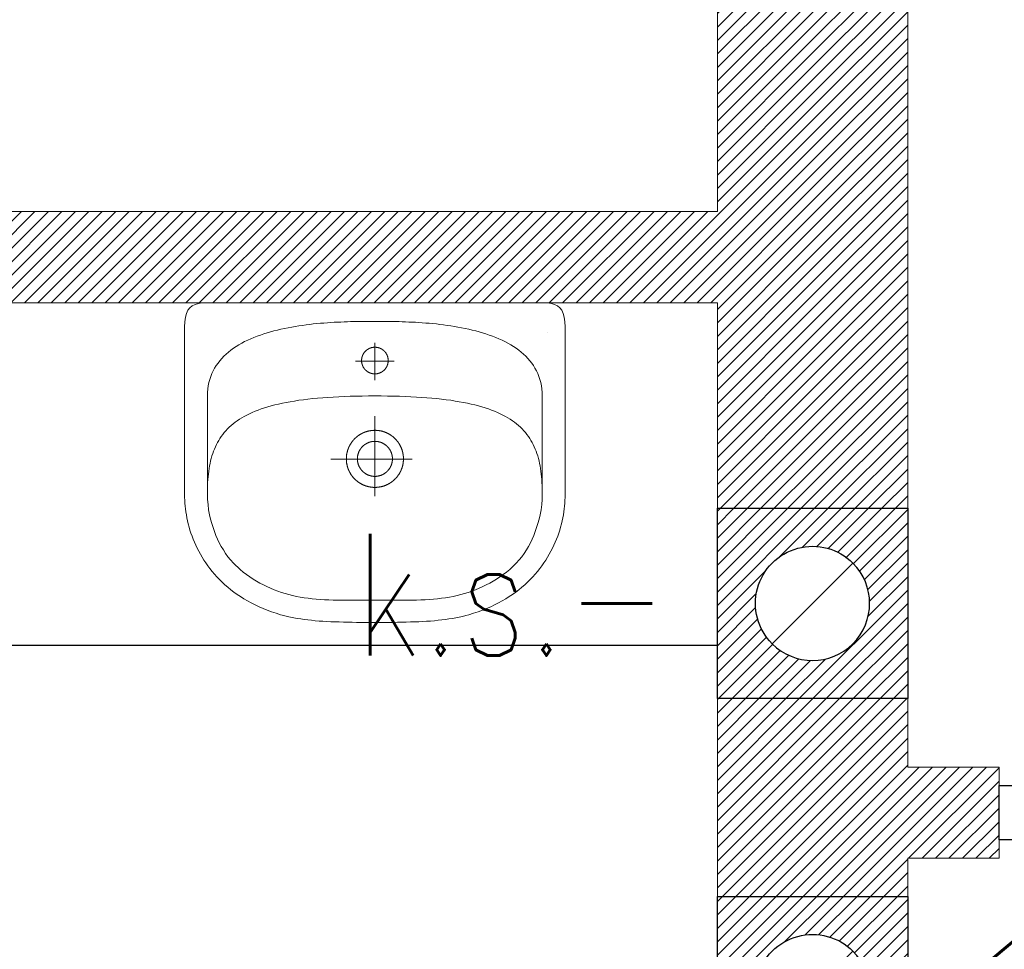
# Model space of a CAD drawing. Header units: inches. Extents: x 27484 to 71626, y -45113 to 39.
# Tile 252 of 256: x 35081 to 35210, y -23306 to -23184. Entities that reach past the tile are written whole.
import ezdxf
from ezdxf.enums import TextEntityAlignment as Align

# ---------------------------------------------------------------- set-up
doc = ezdxf.new("R2010")
doc.units = ezdxf.units.IN
doc.header["$LTSCALE"] = 50
doc.header["$MEASUREMENT"] = 0
for name, color, linetype, lineweight in [('A-ARMATURA', 45, 'Continuous', 5), ('A-SCIANY', 5, 'Continuous', 18), ('A-ść. istn.', 8, 'Continuous', 0), ('R-MET-DRZ', 7, 'Continuous', 15)]:
    doc.layers.add(name, color=color, linetype=linetype, lineweight=lineweight)
for name, color, linetype in [('B-IWE', 2, 'Continuous'), ('B-IWE-KAN', 7, 'Continuous'), ('R-MET-IWE', 2, 'Continuous'), ('rz_wentylacja', 10, 'Continuous'), ('S-DRZ-', 7, 'Continuous'), ('S-DRZ-O', 7, 'Continuous'), ('S-DRZ-SKRZYD', 5, 'Continuous'), ('S-DRZ-WEGAR', 7, 'Continuous')]:
    doc.layers.add(name, color=color, linetype=linetype)
doc.styles.get("Standard").update_dxf_attribs({"font": 'romans.shx'})
pattern_1 = [(45, (31560.1443, -34930.5661), (-0.88388348, 0.88388348), [])]

# ---------------------------------------------------------------- blocks, each defined once
blk = doc.blocks.new('A$C3A7D2EB8')
at = {"layer": 'A-ARMATURA'}
for p, q in [((22.71, 16.63), (22.71, 16.63)), ((1.75, 12.95), (1.75, 12.95)), ((2.3, 0.03), (2.3, 0.03)), ((3.75, 0.03), (3.75, 0.03))]:
    blk.add_line(p, q, dxfattribs=at)
for points in [[(-0.01, -21.47), (-0.62, -21.46), (-1.23, -21.46), (-1.83, -21.46), (-2.42, -21.46), (-3, -21.45), (-3.57, -21.44), (-4.14, -21.43), (-4.69, -21.41), (-5.23, -21.39), (-5.77, -21.37), (-6.3, -21.34), (-6.82, -21.31), (-7.33, -21.28), (-7.83, -21.24), (-8.32, -21.19), (-8.8, -21.13), (-9.28, -21.07), (-9.75, -21.01), (-10.21, -20.93), (-10.66, -20.85), (-11.1, -20.76), (-11.53, -20.67), (-11.96, -20.56), (-12.38, -20.45), (-12.38, -20.45), (-12.98, -20.26), (-13.57, -20.07), (-14.14, -19.86), (-14.69, -19.64), (-15.22, -19.41), (-15.74, -19.16), (-16.25, -18.91), (-16.73, -18.64), (-17.2, -18.37), (-17.66, -18.08), (-18.1, -17.78), (-18.52, -17.48), (-18.93, -17.17), (-19.32, -16.85), (-19.7, -16.52), (-20.06, -16.18), (-20.41, -15.84), (-20.75, -15.49), (-21.07, -15.13), (-21.38, -14.77), (-21.67, -14.4), (-21.95, -14.03), (-22.21, -13.65), (-22.46, -13.27), (-22.7, -12.89), (-22.93, -12.5), (-23.14, -12.11), (-23.34, -11.72), (-23.53, -11.32), (-23.71, -10.92), (-23.87, -10.53), (-24.02, -10.13), (-24.16, -9.73), (-24.29, -9.33), (-24.41, -8.93), (-24.52, -8.53), (-24.61, -8.13), (-24.7, -7.73), (-24.77, -7.34), (-24.84, -6.95), (-24.89, -6.56), (-24.93, -6.17), (-24.97, -5.79), (-24.99, -5.41), (-25, -5.03), (-25.01, -4.67), (-25.01, -4.67), (-25.01, 17.36), (-24.98, 18.05), (-24.9, 18.65), (-24.76, 19.14), (-24.57, 19.55), (-24.31, 19.88), (-24, 20.13), (-23.63, 20.32), (-23.19, 20.44), (-22.69, 20.51), (-22.13, 20.53), (-0.01, 20.53), (22.12, 20.53), (22.68, 20.51), (23.18, 20.44), (23.61, 20.32), (23.99, 20.13), (24.3, 19.88), (24.55, 19.55), (24.75, 19.14), (24.88, 18.65), (24.97, 18.05), (24.99, 17.36), (24.99, -4.67), (24.99, -5.03), (24.97, -5.41), (24.95, -5.79), (24.92, -6.17), (24.87, -6.56), (24.82, -6.95), (24.76, -7.34), (24.68, -7.73), (24.6, -8.13), (24.5, -8.53), (24.4, -8.93), (24.28, -9.33), (24.15, -9.73), (24.01, -10.13), (23.86, -10.53), (23.69, -10.92), (23.52, -11.32), (23.33, -11.72), (23.13, -12.11), (22.91, -12.5), (22.69, -12.89), (22.45, -13.27), (22.2, -13.65), (21.93, -14.03), (21.65, -14.4), (21.36, -14.77), (21.05, -15.13), (20.73, -15.49), (20.4, -15.84), (20.05, -16.18), (19.69, -16.52), (19.31, -16.85), (18.91, -17.17), (18.51, -17.48), (18.08, -17.78), (17.64, -18.08), (17.19, -18.37), (16.72, -18.64), (16.23, -18.91), (15.73, -19.16), (15.21, -19.41), (14.67, -19.64), (14.12, -19.86), (13.55, -20.07), (12.97, -20.26), (12.36, -20.45), (12.36, -20.45), (11.94, -20.56), (11.52, -20.67), (11.08, -20.76), (10.64, -20.85), (10.19, -20.93), (9.73, -21.01), (9.26, -21.07), (8.79, -21.13), (8.3, -21.19), (7.81, -21.24), (7.31, -21.28), (6.8, -21.31), (6.28, -21.34), (5.75, -21.37), (5.22, -21.39), (4.67, -21.41), (4.12, -21.43), (3.56, -21.44), (2.99, -21.45), (2.41, -21.46), (1.82, -21.46), (1.22, -21.46), (0.61, -21.46), (-0.01, -21.47)], [(-0.01, -18.53), (0.52, -18.54), (1.05, -18.54), (1.59, -18.54), (2.14, -18.55), (2.69, -18.55), (3.24, -18.55), (3.8, -18.55), (4.36, -18.55), (4.92, -18.54), (5.48, -18.53), (6.04, -18.51), (6.6, -18.48), (7.15, -18.45), (7.69, -18.41), (8.23, -18.36), (8.76, -18.3), (9.28, -18.23), (9.79, -18.15), (10.3, -18.05), (10.8, -17.93), (11.29, -17.81), (11.78, -17.67), (12.27, -17.52), (12.75, -17.35), (13.23, -17.17), (13.7, -16.97), (14.17, -16.76), (14.63, -16.54), (15.08, -16.3), (15.54, -16.04), (15.98, -15.77), (16.42, -15.48), (16.85, -15.17), (17.28, -14.85), (17.71, -14.51), (18.56, -13.69), (18.93, -13.26), (19.28, -12.83), (19.6, -12.39), (19.9, -11.94), (20.17, -11.49), (20.42, -11.02), (20.65, -10.54), (20.87, -10.04), (21.06, -9.53), (21.24, -9), (21.41, -8.46), (21.56, -7.9), (21.7, -7.32), (21.82, -6.65), (21.91, -5.99), (21.97, -5.32), (21.99, -4.64), (21.99, 8.3), (21.98, 8.76), (21.93, 9.21), (21.87, 9.64), (21.78, 10.06), (21.67, 10.46), (21.55, 10.85), (21.39, 11.23), (21.22, 11.6), (21.03, 11.95), (20.83, 12.29), (20.6, 12.61), (20.35, 12.92), (20.09, 13.23), (19.82, 13.51), (19.52, 13.79), (19.22, 14.06), (18.89, 14.31), (18.56, 14.56), (18.21, 14.79), (17.85, 15.01), (17.48, 15.22), (17.09, 15.43), (16.7, 15.62), (16.29, 15.8), (15.88, 15.98), (15.46, 16.14), (15.03, 16.3), (14.59, 16.44), (14.15, 16.58), (13.7, 16.72), (13.25, 16.84), (12.79, 16.95), (12.32, 17.06), (11.86, 17.16), (11.39, 17.26), (10.91, 17.35), (10.44, 17.43), (9.97, 17.5), (9.49, 17.57), (9.02, 17.64), (8.55, 17.69), (8.07, 17.75), (7.61, 17.8), (7.14, 17.84), (6.68, 17.88), (6.22, 17.91), (5.77, 17.94), (5.32, 17.97), (4.88, 17.99), (4.44, 18.01), (4.02, 18.03), (3.6, 18.05), (3.19, 18.06), (2.79, 18.07), (2.4, 18.08), (2.01, 18.08), (1.65, 18.09), (1.29, 18.09), (0.94, 18.09), (0.61, 18.09), (0.3, 18.09), (-0.01, 18.09), (-0.01, 18.09), (-0.31, 18.09), (-0.63, 18.09), (-0.96, 18.09), (-1.3, 18.09), (-1.66, 18.09), (-2.03, 18.08), (-2.41, 18.08), (-2.8, 18.07), (-3.2, 18.06), (-3.61, 18.05), (-4.03, 18.03), (-4.46, 18.01), (-4.89, 17.99), (-5.34, 17.97), (-5.78, 17.94), (-6.24, 17.91), (-6.69, 17.88), (-7.16, 17.84), (-7.62, 17.8), (-8.09, 17.75), (-8.56, 17.69), (-9.03, 17.64), (-9.51, 17.57), (-9.98, 17.5), (-10.46, 17.43), (-10.93, 17.35), (-11.4, 17.26), (-11.87, 17.16), (-12.34, 17.06), (-12.8, 16.95), (-13.26, 16.84), (-13.72, 16.72), (-14.17, 16.58), (-14.61, 16.44), (-15.05, 16.3), (-15.47, 16.14), (-15.9, 15.98), (-16.31, 15.8), (-16.71, 15.62), (-17.11, 15.43), (-17.49, 15.22), (-17.86, 15.01), (-18.23, 14.79), (-18.57, 14.56), (-18.91, 14.31), (-19.23, 14.06), (-19.54, 13.79), (-19.83, 13.51), (-20.11, 13.23), (-20.37, 12.92), (-20.61, 12.61), (-20.84, 12.29), (-21.05, 11.95), (-21.24, 11.6), (-21.41, 11.23), (-21.56, 10.85), (-21.69, 10.46), (-21.8, 10.06), (-21.89, 9.64), (-21.95, 9.21), (-21.99, 8.76), (-22.01, 8.3), (-22.01, 8.3), (-22.01, -4.64), (-21.98, -5.32), (-21.92, -5.99), (-21.84, -6.65), (-21.72, -7.32), (-21.58, -7.9), (-21.42, -8.46), (-21.26, -9), (-21.08, -9.53), (-20.88, -10.04), (-20.67, -10.54), (-20.44, -11.02), (-20.19, -11.49), (-19.91, -11.94), (-19.62, -12.39), (-19.3, -12.83), (-18.95, -13.26), (-18.58, -13.69), (-17.72, -14.51), (-17.3, -14.85), (-16.87, -15.17), (-16.44, -15.48), (-16, -15.77), (-15.55, -16.04), (-15.1, -16.3), (-14.64, -16.54), (-14.18, -16.76), (-13.72, -16.97), (-13.24, -17.17), (-12.77, -17.35), (-12.29, -17.52), (-11.8, -17.67), (-11.31, -17.81), (-10.81, -17.93), (-10.31, -18.05), (-9.81, -18.15), (-9.3, -18.23), (-8.78, -18.3), (-8.25, -18.36), (-7.71, -18.41), (-7.16, -18.45), (-6.61, -18.48), (-6.06, -18.51), (-5.5, -18.53), (-4.94, -18.54), (-4.38, -18.55), (-3.82, -18.55), (-3.26, -18.55), (-2.7, -18.55), (-2.15, -18.55), (-1.61, -18.54), (-1.06, -18.54), (-0.53, -18.54)], [(1.75, 12.94), (1.75, 12.97), (1.75, 12.99), (1.75, 13.01), (1.75, 13.04), (1.75, 13.06), (1.74, 13.08), (1.74, 13.11), (1.74, 13.13), (1.74, 13.15), (1.74, 13.17), (1.73, 13.2), (1.73, 13.22), (1.72, 13.24), (1.72, 13.26), (1.72, 13.29), (1.71, 13.31), (1.71, 13.33), (1.7, 13.35), (1.7, 13.38), (1.69, 13.4), (1.68, 13.42), (1.68, 13.44), (1.67, 13.46), (1.66, 13.49), (1.66, 13.51), (1.65, 13.53), (1.64, 13.55), (1.63, 13.57), (1.63, 13.59), (1.62, 13.61), (1.61, 13.64), (1.6, 13.66), (1.59, 13.68), (1.58, 13.7), (1.57, 13.72), (1.56, 13.74), (1.55, 13.76), (1.54, 13.78), (1.53, 13.8), (1.52, 13.82), (1.5, 13.84), (1.49, 13.86), (1.48, 13.88), (1.47, 13.9), (1.46, 13.92), (1.44, 13.94), (1.43, 13.96), (1.42, 13.97), (1.4, 13.99), (1.39, 14.01), (1.38, 14.03), (1.36, 14.05), (1.35, 14.06), (1.33, 14.08), (1.32, 14.1), (1.3, 14.12), (1.29, 14.13), (1.27, 14.15), (1.25, 14.17), (1.24, 14.18), (1.22, 14.2), (1.21, 14.21), (1.19, 14.23), (1.17, 14.25), (1.16, 14.26), (1.14, 14.28), (1.12, 14.29), (1.1, 14.31), (1.08, 14.32), (1.07, 14.33), (1.05, 14.35), (1.03, 14.36), (1.01, 14.37), (0.99, 14.39), (0.97, 14.4), (0.95, 14.41), (0.94, 14.43), (0.92, 14.44), (0.9, 14.45), (0.88, 14.46), (0.86, 14.47), (0.84, 14.48), (0.82, 14.49), (0.8, 14.51), (0.78, 14.52), (0.76, 14.53), (0.73, 14.54), (0.71, 14.54), (0.69, 14.55), (0.67, 14.56), (0.65, 14.57), (0.63, 14.58), (0.61, 14.59), (0.59, 14.6), (0.56, 14.6), (0.54, 14.61), (0.52, 14.62), (0.5, 14.62), (0.48, 14.63), (0.45, 14.64), (0.43, 14.64), (0.41, 14.65), (0.39, 14.65), (0.37, 14.66), (0.34, 14.66), (0.32, 14.67), (0.3, 14.67), (0.28, 14.68), (0.25, 14.68), (0.23, 14.68), (0.21, 14.68), (0.18, 14.69), (0.16, 14.69), (0.14, 14.69), (0.12, 14.69), (0.09, 14.69), (0.07, 14.7), (0.05, 14.7), (0.02, 14.7), (0, 14.7), (-0.02, 14.7), (-0.04, 14.7), (-0.07, 14.7), (-0.09, 14.69), (-0.11, 14.69), (-0.14, 14.69), (-0.16, 14.69), (-0.18, 14.69), (-0.2, 14.69), (-0.23, 14.68), (-0.25, 14.68), (-0.27, 14.68), (-0.29, 14.67), (-0.32, 14.67), (-0.34, 14.66), (-0.36, 14.66), (-0.38, 14.65), (-0.41, 14.65), (-0.43, 14.64), (-0.45, 14.64), (-0.47, 14.63), (-0.5, 14.63), (-0.52, 14.62), (-0.54, 14.61), (-0.56, 14.6), (-0.58, 14.6), (-0.6, 14.59), (-0.63, 14.58), (-0.65, 14.57), (-0.67, 14.56), (-0.69, 14.56), (-0.71, 14.55), (-0.73, 14.54), (-0.75, 14.53), (-0.77, 14.52), (-0.79, 14.51), (-0.81, 14.5), (-0.83, 14.49), (-0.85, 14.47), (-0.87, 14.46), (-0.89, 14.45), (-0.91, 14.44), (-0.93, 14.43), (-0.95, 14.42), (-0.97, 14.4), (-0.99, 14.39), (-1.01, 14.38), (-1.03, 14.36), (-1.05, 14.35), (-1.06, 14.34), (-1.08, 14.32), (-1.1, 14.31), (-1.12, 14.29), (-1.13, 14.28), (-1.15, 14.26), (-1.17, 14.25), (-1.19, 14.23), (-1.2, 14.22), (-1.22, 14.2), (-1.24, 14.19), (-1.25, 14.17), (-1.27, 14.15), (-1.28, 14.14), (-1.3, 14.12), (-1.31, 14.1), (-1.33, 14.09), (-1.34, 14.07), (-1.36, 14.05), (-1.37, 14.03), (-1.39, 14.01), (-1.4, 14), (-1.41, 13.98), (-1.43, 13.96), (-1.44, 13.94), (-1.45, 13.92), (-1.47, 13.9), (-1.48, 13.88), (-1.49, 13.86), (-1.5, 13.84), (-1.51, 13.82), (-1.53, 13.8), (-1.54, 13.78), (-1.55, 13.76), (-1.56, 13.74), (-1.57, 13.72), (-1.58, 13.7), (-1.59, 13.68), (-1.6, 13.66), (-1.61, 13.64), (-1.62, 13.62), (-1.62, 13.6), (-1.63, 13.58), (-1.64, 13.55), (-1.65, 13.53), (-1.66, 13.51), (-1.66, 13.49), (-1.67, 13.47), (-1.68, 13.45), (-1.68, 13.42), (-1.69, 13.4), (-1.7, 13.38), (-1.7, 13.36), (-1.71, 13.34), (-1.71, 13.31), (-1.72, 13.29), (-1.72, 13.27), (-1.72, 13.25), (-1.73, 13.22), (-1.73, 13.2), (-1.73, 13.18), (-1.74, 13.15), (-1.74, 13.13), (-1.74, 13.11), (-1.74, 13.09), (-1.75, 13.06), (-1.75, 13.04), (-1.75, 13.02), (-1.75, 13), (-1.75, 12.97), (-1.75, 12.95), (-1.75, 12.93), (-1.75, 12.9), (-1.75, 12.88), (-1.75, 12.86), (-1.75, 12.83), (-1.74, 12.81), (-1.74, 12.79), (-1.74, 12.77), (-1.74, 12.74), (-1.74, 12.72), (-1.73, 12.7), (-1.73, 12.68), (-1.73, 12.65), (-1.72, 12.63), (-1.72, 12.61), (-1.71, 12.59), (-1.71, 12.56), (-1.7, 12.54), (-1.7, 12.52), (-1.69, 12.5), (-1.68, 12.47), (-1.68, 12.45), (-1.67, 12.43), (-1.67, 12.41), (-1.66, 12.39), (-1.65, 12.37), (-1.64, 12.34), (-1.63, 12.32), (-1.63, 12.3), (-1.62, 12.28), (-1.61, 12.26), (-1.6, 12.24), (-1.59, 12.22), (-1.58, 12.2), (-1.57, 12.18), (-1.56, 12.15), (-1.55, 12.13), (-1.54, 12.11), (-1.53, 12.09), (-1.52, 12.07), (-1.51, 12.05), (-1.49, 12.03), (-1.48, 12.02), (-1.47, 12), (-1.46, 11.98), (-1.44, 11.96), (-1.43, 11.94), (-1.42, 11.92), (-1.4, 11.9), (-1.39, 11.88), (-1.38, 11.87), (-1.36, 11.85), (-1.35, 11.83), (-1.33, 11.81), (-1.32, 11.79), (-1.3, 11.78), (-1.29, 11.76), (-1.27, 11.74), (-1.26, 11.73), (-1.24, 11.71), (-1.22, 11.7), (-1.21, 11.68), (-1.19, 11.66), (-1.17, 11.65), (-1.16, 11.63), (-1.14, 11.62), (-1.12, 11.6), (-1.1, 11.59), (-1.09, 11.57), (-1.07, 11.56), (-1.05, 11.55), (-1.03, 11.53), (-1.01, 11.52), (-0.99, 11.51), (-0.97, 11.49), (-0.96, 11.48), (-0.94, 11.47), (-0.92, 11.46), (-0.9, 11.44), (-0.88, 11.43), (-0.86, 11.42), (-0.84, 11.41), (-0.82, 11.4), (-0.8, 11.39), (-0.78, 11.38), (-0.76, 11.37), (-0.73, 11.36), (-0.71, 11.35), (-0.69, 11.34), (-0.67, 11.33), (-0.65, 11.32), (-0.63, 11.31), (-0.61, 11.31), (-0.59, 11.3), (-0.56, 11.29), (-0.54, 11.28), (-0.52, 11.28), (-0.5, 11.27), (-0.48, 11.26), (-0.46, 11.26), (-0.43, 11.25), (-0.41, 11.25), (-0.39, 11.24), (-0.37, 11.24), (-0.34, 11.23), (-0.32, 11.23), (-0.3, 11.22), (-0.28, 11.22), (-0.25, 11.22), (-0.23, 11.21), (-0.21, 11.21), (-0.19, 11.21), (-0.16, 11.2), (-0.14, 11.2), (-0.12, 11.2), (-0.09, 11.2), (-0.07, 11.2), (-0.05, 11.2), (-0.03, 11.2), (0, 11.2), (0.02, 11.2), (0.04, 11.2), (0.07, 11.2), (0.09, 11.2), (0.11, 11.2), (0.13, 11.2), (0.16, 11.2), (0.18, 11.21), (0.2, 11.21), (0.23, 11.21), (0.25, 11.21), (0.27, 11.22), (0.29, 11.22), (0.32, 11.23), (0.34, 11.23), (0.36, 11.23), (0.38, 11.24), (0.41, 11.24), (0.43, 11.25), (0.45, 11.26), (0.47, 11.26), (0.49, 11.27), (0.52, 11.28), (0.54, 11.28), (0.56, 11.29), (0.58, 11.3), (0.6, 11.3), (0.62, 11.31), (0.65, 11.32), (0.67, 11.33), (0.69, 11.34), (0.71, 11.35), (0.73, 11.36), (0.75, 11.37), (0.77, 11.38), (0.79, 11.39), (0.81, 11.4), (0.83, 11.41), (0.85, 11.42), (0.87, 11.43), (0.89, 11.44), (0.91, 11.45), (0.93, 11.47), (0.95, 11.48), (0.97, 11.49), (0.99, 11.5), (1.01, 11.52), (1.03, 11.53), (1.04, 11.54), (1.06, 11.56), (1.08, 11.57), (1.1, 11.59), (1.12, 11.6), (1.13, 11.61), (1.15, 11.63), (1.17, 11.65), (1.19, 11.66), (1.2, 11.68), (1.22, 11.69), (1.24, 11.71), (1.25, 11.72), (1.27, 11.74), (1.28, 11.76), (1.3, 11.77), (1.31, 11.79), (1.33, 11.81), (1.34, 11.83), (1.36, 11.84), (1.37, 11.86), (1.39, 11.88), (1.4, 11.9), (1.41, 11.92), (1.43, 11.94), (1.44, 11.95), (1.45, 11.97), (1.47, 11.99), (1.48, 12.01), (1.49, 12.03), (1.5, 12.05), (1.51, 12.07), (1.53, 12.09), (1.54, 12.11), (1.55, 12.13), (1.56, 12.15), (1.57, 12.17), (1.58, 12.19), (1.59, 12.21), (1.6, 12.23), (1.61, 12.25), (1.62, 12.28), (1.62, 12.3), (1.63, 12.32), (1.64, 12.34), (1.65, 12.36), (1.66, 12.38), (1.66, 12.4), (1.67, 12.43), (1.68, 12.45), (1.68, 12.47), (1.69, 12.49), (1.7, 12.51), (1.7, 12.54), (1.71, 12.56), (1.71, 12.58), (1.72, 12.6), (1.72, 12.63), (1.72, 12.65), (1.73, 12.67), (1.73, 12.69), (1.73, 12.72), (1.74, 12.74), (1.74, 12.76), (1.74, 12.78), (1.74, 12.81), (1.75, 12.83), (1.75, 12.85), (1.75, 12.88), (1.75, 12.9), (1.75, 12.92), (1.75, 12.94)], [(3.75, 0.02), (3.75, 0.06), (3.75, 0.09), (3.75, 0.12), (3.75, 0.16), (3.75, 0.19), (3.74, 0.22), (3.74, 0.26), (3.74, 0.29), (3.74, 0.32), (3.74, 0.36), (3.73, 0.39), (3.73, 0.42), (3.73, 0.46), (3.72, 0.49), (3.72, 0.52), (3.71, 0.56), (3.71, 0.59), (3.7, 0.62), (3.7, 0.66), (3.69, 0.69), (3.68, 0.72), (3.68, 0.76), (3.67, 0.79), (3.66, 0.82), (3.66, 0.85), (3.65, 0.89), (3.64, 0.92), (3.63, 0.95), (3.63, 0.99), (3.62, 1.02), (3.61, 1.05), (3.6, 1.08), (3.59, 1.11), (3.58, 1.15), (3.57, 1.18), (3.56, 1.21), (3.55, 1.24), (3.54, 1.27), (3.53, 1.31), (3.51, 1.34), (3.5, 1.37), (3.49, 1.4), (3.48, 1.43), (3.46, 1.46), (3.45, 1.49), (3.44, 1.52), (3.42, 1.55), (3.41, 1.59), (3.4, 1.62), (3.38, 1.65), (3.37, 1.68), (3.35, 1.71), (3.34, 1.74), (3.32, 1.77), (3.31, 1.8), (3.29, 1.83), (3.27, 1.85), (3.26, 1.88), (3.24, 1.91), (3.22, 1.94), (3.21, 1.97), (3.19, 2), (3.17, 2.03), (3.15, 2.06), (3.14, 2.08), (3.12, 2.11), (3.1, 2.14), (3.08, 2.17), (3.06, 2.19), (3.04, 2.22), (3.02, 2.25), (3, 2.28), (2.98, 2.3), (2.96, 2.33), (2.94, 2.36), (2.92, 2.38), (2.9, 2.41), (2.88, 2.43), (2.85, 2.46), (2.83, 2.49), (2.81, 2.51), (2.79, 2.54), (2.76, 2.56), (2.74, 2.59), (2.72, 2.61), (2.7, 2.63), (2.67, 2.66), (2.65, 2.68), (2.63, 2.71), (2.6, 2.73), (2.58, 2.75), (2.55, 2.77), (2.53, 2.8), (2.5, 2.82), (2.48, 2.84), (2.45, 2.86), (2.43, 2.89), (2.4, 2.91), (2.38, 2.93), (2.35, 2.95), (2.32, 2.97), (2.3, 2.99), (2.27, 3.01), (2.24, 3.03), (2.22, 3.05), (2.19, 3.07), (2.16, 3.09), (2.13, 3.11), (2.11, 3.13), (2.08, 3.15), (2.05, 3.17), (2.02, 3.19), (1.99, 3.2), (1.97, 3.22), (1.94, 3.24), (1.91, 3.26), (1.88, 3.27), (1.85, 3.29), (1.82, 3.31), (1.79, 3.32), (1.76, 3.34), (1.73, 3.35), (1.7, 3.37), (1.67, 3.38), (1.64, 3.4), (1.61, 3.41), (1.58, 3.43), (1.55, 3.44), (1.52, 3.46), (1.49, 3.47), (1.46, 3.48), (1.43, 3.49), (1.4, 3.51), (1.37, 3.52), (1.33, 3.53), (1.3, 3.54), (1.27, 3.56), (1.24, 3.57), (1.21, 3.58), (1.18, 3.59), (1.14, 3.6), (1.11, 3.61), (1.08, 3.62), (1.05, 3.63), (1.02, 3.64), (0.98, 3.65), (0.95, 3.65), (0.92, 3.66), (0.89, 3.67), (0.85, 3.68), (0.82, 3.69), (0.79, 3.69), (0.75, 3.7), (0.72, 3.71), (0.69, 3.71), (0.66, 3.72), (0.62, 3.73), (0.59, 3.73), (0.56, 3.74), (0.52, 3.74), (0.49, 3.75), (0.46, 3.75), (0.42, 3.75), (0.39, 3.76), (0.36, 3.76), (0.32, 3.76), (0.29, 3.77), (0.26, 3.77), (0.22, 3.77), (0.19, 3.77), (0.16, 3.77), (0.12, 3.78), (0.09, 3.78), (0.05, 3.78), (0.02, 3.78), (-0.01, 3.78), (-0.05, 3.78), (-0.08, 3.78), (-0.11, 3.78), (-0.15, 3.77), (-0.18, 3.77), (-0.21, 3.77), (-0.25, 3.77), (-0.28, 3.77), (-0.31, 3.76), (-0.35, 3.76), (-0.38, 3.76), (-0.41, 3.75), (-0.45, 3.75), (-0.48, 3.75), (-0.51, 3.74), (-0.55, 3.74), (-0.58, 3.73), (-0.61, 3.73), (-0.65, 3.72), (-0.68, 3.72), (-0.71, 3.71), (-0.75, 3.7), (-0.78, 3.7), (-0.81, 3.69), (-0.84, 3.68), (-0.88, 3.67), (-0.91, 3.67), (-0.94, 3.66), (-0.97, 3.65), (-1.01, 3.64), (-1.04, 3.63), (-1.07, 3.62), (-1.1, 3.61), (-1.14, 3.6), (-1.17, 3.59), (-1.2, 3.58), (-1.23, 3.57), (-1.26, 3.56), (-1.29, 3.55), (-1.33, 3.54), (-1.36, 3.52), (-1.39, 3.51), (-1.42, 3.5), (-1.45, 3.49), (-1.48, 3.47), (-1.51, 3.46), (-1.54, 3.45), (-1.57, 3.43), (-1.6, 3.42), (-1.63, 3.4), (-1.66, 3.39), (-1.69, 3.37), (-1.72, 3.36), (-1.75, 3.34), (-1.78, 3.33), (-1.81, 3.31), (-1.84, 3.29), (-1.87, 3.28), (-1.9, 3.26), (-1.93, 3.24), (-1.96, 3.23), (-1.99, 3.21), (-2.01, 3.19), (-2.04, 3.17), (-2.07, 3.15), (-2.1, 3.13), (-2.13, 3.12), (-2.15, 3.1), (-2.18, 3.08), (-2.21, 3.06), (-2.24, 3.04), (-2.26, 3.02), (-2.29, 3), (-2.32, 2.98), (-2.34, 2.96), (-2.37, 2.93), (-2.39, 2.91), (-2.42, 2.89), (-2.45, 2.87), (-2.47, 2.85), (-2.5, 2.83), (-2.52, 2.8), (-2.55, 2.78), (-2.57, 2.76), (-2.59, 2.73), (-2.62, 2.71), (-2.64, 2.69), (-2.67, 2.66), (-2.69, 2.64), (-2.71, 2.62), (-2.74, 2.59), (-2.76, 2.57), (-2.78, 2.54), (-2.8, 2.52), (-2.83, 2.49), (-2.85, 2.47), (-2.87, 2.44), (-2.89, 2.42), (-2.91, 2.39), (-2.93, 2.36), (-2.95, 2.34), (-2.97, 2.31), (-3, 2.28), (-3.02, 2.26), (-3.03, 2.23), (-3.05, 2.2), (-3.07, 2.18), (-3.09, 2.15), (-3.11, 2.12), (-3.13, 2.09), (-3.15, 2.06), (-3.17, 2.04), (-3.18, 2.01), (-3.2, 1.98), (-3.22, 1.95), (-3.24, 1.92), (-3.25, 1.89), (-3.27, 1.86), (-3.29, 1.83), (-3.3, 1.8), (-3.32, 1.77), (-3.33, 1.74), (-3.35, 1.71), (-3.36, 1.68), (-3.38, 1.65), (-3.39, 1.62), (-3.41, 1.59), (-3.42, 1.56), (-3.43, 1.53), (-3.45, 1.5), (-3.46, 1.47), (-3.47, 1.44), (-3.49, 1.41), (-3.5, 1.38), (-3.51, 1.35), (-3.52, 1.31), (-3.53, 1.28), (-3.54, 1.25), (-3.56, 1.22), (-3.57, 1.19), (-3.58, 1.16), (-3.59, 1.12), (-3.6, 1.09), (-3.61, 1.06), (-3.61, 1.03), (-3.62, 0.99), (-3.63, 0.96), (-3.64, 0.93), (-3.65, 0.9), (-3.66, 0.86), (-3.66, 0.83), (-3.67, 0.8), (-3.68, 0.77), (-3.68, 0.73), (-3.69, 0.7), (-3.7, 0.67), (-3.7, 0.63), (-3.71, 0.6), (-3.71, 0.57), (-3.72, 0.53), (-3.72, 0.5), (-3.72, 0.47), (-3.73, 0.43), (-3.73, 0.4), (-3.73, 0.37), (-3.74, 0.33), (-3.74, 0.3), (-3.74, 0.27), (-3.74, 0.23), (-3.75, 0.2), (-3.75, 0.17), (-3.75, 0.13), (-3.75, 0.1), (-3.75, 0.07), (-3.75, 0.03), (-3.75, 0), (-3.75, -0.04), (-3.75, -0.07), (-3.75, -0.1), (-3.75, -0.14), (-3.74, -0.17), (-3.74, -0.2), (-3.74, -0.24), (-3.74, -0.27), (-3.74, -0.3), (-3.73, -0.34), (-3.73, -0.37), (-3.73, -0.4), (-3.72, -0.44), (-3.72, -0.47), (-3.71, -0.5), (-3.71, -0.54), (-3.7, -0.57), (-3.7, -0.6), (-3.69, -0.64), (-3.68, -0.67), (-3.68, -0.7), (-3.67, -0.73), (-3.66, -0.77), (-3.66, -0.8), (-3.65, -0.83), (-3.64, -0.87), (-3.63, -0.9), (-3.63, -0.93), (-3.62, -0.96), (-3.61, -1), (-3.6, -1.03), (-3.59, -1.06), (-3.58, -1.09), (-3.57, -1.12), (-3.56, -1.16), (-3.55, -1.19), (-3.54, -1.22), (-3.53, -1.25), (-3.51, -1.28), (-3.5, -1.31), (-3.49, -1.35), (-3.48, -1.38), (-3.46, -1.41), (-3.45, -1.44), (-3.44, -1.47), (-3.43, -1.5), (-3.41, -1.53), (-3.4, -1.56), (-3.38, -1.59), (-3.37, -1.62), (-3.35, -1.65), (-3.34, -1.68), (-3.32, -1.71), (-3.31, -1.74), (-3.29, -1.77), (-3.27, -1.8), (-3.26, -1.83), (-3.24, -1.86), (-3.22, -1.89), (-3.21, -1.92), (-3.19, -1.94), (-3.17, -1.97), (-3.15, -2), (-3.14, -2.03), (-3.12, -2.06), (-3.1, -2.09), (-3.08, -2.11), (-3.06, -2.14), (-3.04, -2.17), (-3.02, -2.19), (-3, -2.22), (-2.98, -2.25), (-2.96, -2.28), (-2.94, -2.3), (-2.92, -2.33), (-2.9, -2.35), (-2.88, -2.38), (-2.85, -2.41), (-2.83, -2.43), (-2.81, -2.46), (-2.79, -2.48), (-2.77, -2.51), (-2.74, -2.53), (-2.72, -2.55), (-2.7, -2.58), (-2.67, -2.6), (-2.65, -2.63), (-2.63, -2.65), (-2.6, -2.67), (-2.58, -2.7), (-2.55, -2.72), (-2.53, -2.74), (-2.5, -2.77), (-2.48, -2.79), (-2.45, -2.81), (-2.43, -2.83), (-2.4, -2.85), (-2.38, -2.87), (-2.35, -2.9), (-2.32, -2.92), (-2.3, -2.94), (-2.27, -2.96), (-2.24, -2.98), (-2.22, -3), (-2.19, -3.02), (-2.16, -3.04), (-2.13, -3.06), (-2.11, -3.08), (-2.08, -3.09), (-2.05, -3.11), (-2.02, -3.13), (-1.99, -3.15), (-1.97, -3.17), (-1.94, -3.18), (-1.91, -3.2), (-1.88, -3.22), (-1.85, -3.23), (-1.82, -3.25), (-1.79, -3.27), (-1.76, -3.28), (-1.73, -3.3), (-1.7, -3.31), (-1.67, -3.33), (-1.64, -3.34), (-1.61, -3.36), (-1.58, -3.37), (-1.55, -3.39), (-1.52, -3.4), (-1.49, -3.41), (-1.46, -3.43), (-1.43, -3.44), (-1.4, -3.45), (-1.37, -3.47), (-1.33, -3.48), (-1.3, -3.49), (-1.27, -3.5), (-1.24, -3.51), (-1.21, -3.52), (-1.18, -3.53), (-1.14, -3.54), (-1.11, -3.55), (-1.08, -3.56), (-1.05, -3.57), (-1.02, -3.58), (-0.98, -3.59), (-0.95, -3.6), (-0.92, -3.61), (-0.89, -3.62), (-0.85, -3.62), (-0.82, -3.63), (-0.79, -3.64), (-0.75, -3.65), (-0.72, -3.65), (-0.69, -3.66), (-0.66, -3.66), (-0.62, -3.67), (-0.59, -3.68), (-0.56, -3.68), (-0.52, -3.69), (-0.49, -3.69), (-0.46, -3.69), (-0.42, -3.7), (-0.39, -3.7), (-0.36, -3.71), (-0.32, -3.71), (-0.29, -3.71), (-0.26, -3.71), (-0.22, -3.72), (-0.19, -3.72), (-0.16, -3.72), (-0.12, -3.72), (-0.09, -3.72), (-0.06, -3.72), (-0.02, -3.72), (0.01, -3.72), (0.05, -3.72), (0.08, -3.72), (0.11, -3.72), (0.15, -3.72), (0.18, -3.72), (0.21, -3.72), (0.25, -3.71), (0.28, -3.71), (0.31, -3.71), (0.35, -3.71), (0.38, -3.7), (0.41, -3.7), (0.45, -3.7), (0.48, -3.69), (0.51, -3.69), (0.55, -3.68), (0.58, -3.68), (0.61, -3.67), (0.65, -3.67), (0.68, -3.66), (0.71, -3.65), (0.75, -3.65), (0.78, -3.64), (0.81, -3.63), (0.84, -3.63), (0.88, -3.62), (0.91, -3.61), (0.94, -3.6), (0.97, -3.59), (1.01, -3.59), (1.04, -3.58), (1.07, -3.57), (1.1, -3.56), (1.13, -3.55), (1.17, -3.54), (1.2, -3.53), (1.23, -3.52), (1.26, -3.5), (1.29, -3.49), (1.33, -3.48), (1.36, -3.47), (1.39, -3.46), (1.42, -3.44), (1.45, -3.43), (1.48, -3.42), (1.51, -3.4), (1.54, -3.39), (1.57, -3.38), (1.6, -3.36), (1.63, -3.35), (1.66, -3.33), (1.69, -3.32), (1.72, -3.3), (1.75, -3.29), (1.78, -3.27), (1.81, -3.26), (1.84, -3.24), (1.87, -3.22), (1.9, -3.21), (1.93, -3.19), (1.96, -3.17), (1.99, -3.15), (2.01, -3.14), (2.04, -3.12), (2.07, -3.1), (2.1, -3.08), (2.13, -3.06), (2.15, -3.04), (2.18, -3.02), (2.21, -3), (2.24, -2.98), (2.26, -2.96), (2.29, -2.94), (2.32, -2.92), (2.34, -2.9), (2.37, -2.88), (2.39, -2.86), (2.42, -2.84), (2.44, -2.82), (2.47, -2.79), (2.5, -2.77), (2.52, -2.75), (2.55, -2.73), (2.57, -2.7), (2.59, -2.68), (2.62, -2.66), (2.64, -2.63), (2.67, -2.61), (2.69, -2.59), (2.71, -2.56), (2.74, -2.54), (2.76, -2.51), (2.78, -2.49), (2.8, -2.46), (2.83, -2.44), (2.85, -2.41), (2.87, -2.39), (2.89, -2.36), (2.91, -2.34), (2.93, -2.31), (2.95, -2.28), (2.97, -2.26), (2.99, -2.23), (3.01, -2.2), (3.03, -2.18), (3.05, -2.15), (3.07, -2.12), (3.09, -2.09), (3.11, -2.07), (3.13, -2.04), (3.15, -2.01), (3.17, -1.98), (3.18, -1.95), (3.2, -1.92), (3.22, -1.9), (3.24, -1.87), (3.25, -1.84), (3.27, -1.81), (3.29, -1.78), (3.3, -1.75), (3.32, -1.72), (3.33, -1.69), (3.35, -1.66), (3.36, -1.63), (3.38, -1.6), (3.39, -1.57), (3.41, -1.54), (3.42, -1.51), (3.43, -1.48), (3.45, -1.45), (3.46, -1.42), (3.47, -1.39), (3.49, -1.35), (3.5, -1.32), (3.51, -1.29), (3.52, -1.26), (3.53, -1.23), (3.54, -1.2), (3.56, -1.17), (3.57, -1.13), (3.58, -1.1), (3.59, -1.07), (3.6, -1.04), (3.61, -1), (3.61, -0.97), (3.62, -0.94), (3.63, -0.91), (3.64, -0.88), (3.65, -0.84), (3.66, -0.81), (3.66, -0.78), (3.67, -0.74), (3.68, -0.71), (3.68, -0.68), (3.69, -0.65), (3.7, -0.61), (3.7, -0.58), (3.71, -0.55), (3.71, -0.51), (3.72, -0.48), (3.72, -0.45), (3.72, -0.41), (3.73, -0.38), (3.73, -0.35), (3.73, -0.31), (3.74, -0.28), (3.74, -0.25), (3.74, -0.21), (3.74, -0.18), (3.75, -0.15), (3.75, -0.11), (3.75, -0.08), (3.75, -0.05), (3.75, -0.01), (3.75, 0.02)], [(2.3, 0.02), (2.3, 0.05), (2.3, 0.08), (2.3, 0.1), (2.3, 0.13), (2.3, 0.16), (2.29, 0.18), (2.29, 0.21), (2.29, 0.23), (2.29, 0.26), (2.29, 0.29), (2.28, 0.31), (2.28, 0.34), (2.27, 0.36), (2.27, 0.39), (2.27, 0.42), (2.26, 0.44), (2.26, 0.47), (2.25, 0.49), (2.25, 0.52), (2.24, 0.55), (2.23, 0.57), (2.23, 0.6), (2.22, 0.62), (2.21, 0.65), (2.21, 0.67), (2.2, 0.7), (2.19, 0.72), (2.18, 0.75), (2.18, 0.77), (2.17, 0.8), (2.16, 0.82), (2.15, 0.85), (2.14, 0.87), (2.13, 0.9), (2.12, 0.92), (2.11, 0.94), (2.1, 0.97), (2.09, 0.99), (2.08, 1.02), (2.07, 1.04), (2.05, 1.06), (2.04, 1.09), (2.03, 1.11), (2.02, 1.13), (2, 1.16), (1.99, 1.18), (1.98, 1.2), (1.96, 1.22), (1.95, 1.25), (1.94, 1.27), (1.92, 1.29), (1.91, 1.31), (1.89, 1.33), (1.88, 1.36), (1.86, 1.38), (1.85, 1.4), (1.83, 1.42), (1.81, 1.44), (1.8, 1.46), (1.78, 1.48), (1.77, 1.5), (1.75, 1.52), (1.73, 1.54), (1.71, 1.56), (1.7, 1.58), (1.68, 1.6), (1.66, 1.62), (1.64, 1.64), (1.62, 1.66), (1.6, 1.67), (1.59, 1.69), (1.57, 1.71), (1.55, 1.73), (1.53, 1.75), (1.51, 1.76), (1.49, 1.78), (1.47, 1.8), (1.45, 1.81), (1.43, 1.83), (1.41, 1.85), (1.39, 1.86), (1.36, 1.88), (1.34, 1.89), (1.32, 1.91), (1.3, 1.92), (1.28, 1.94), (1.26, 1.95), (1.23, 1.97), (1.21, 1.98), (1.19, 2), (1.17, 2.01), (1.14, 2.02), (1.12, 2.03), (1.1, 2.05), (1.08, 2.06), (1.05, 2.07), (1.03, 2.08), (1.01, 2.1), (0.98, 2.11), (0.96, 2.12), (0.93, 2.13), (0.91, 2.14), (0.89, 2.15), (0.86, 2.16), (0.84, 2.17), (0.81, 2.18), (0.79, 2.19), (0.76, 2.2), (0.74, 2.21), (0.71, 2.21), (0.69, 2.22), (0.66, 2.23), (0.64, 2.24), (0.61, 2.24), (0.59, 2.25), (0.56, 2.26), (0.54, 2.26), (0.51, 2.27), (0.49, 2.28), (0.46, 2.28), (0.43, 2.29), (0.41, 2.29), (0.38, 2.3), (0.36, 2.3), (0.33, 2.3), (0.3, 2.31), (0.28, 2.31), (0.25, 2.31), (0.23, 2.32), (0.2, 2.32), (0.17, 2.32), (0.15, 2.32), (0.12, 2.32), (0.09, 2.33), (0.07, 2.33), (0.04, 2.33), (0.02, 2.33), (-0.01, 2.33), (-0.04, 2.33), (-0.06, 2.33), (-0.09, 2.33), (-0.12, 2.32), (-0.14, 2.32), (-0.17, 2.32), (-0.19, 2.32), (-0.22, 2.32), (-0.25, 2.31), (-0.27, 2.31), (-0.3, 2.31), (-0.32, 2.3), (-0.35, 2.3), (-0.38, 2.3), (-0.4, 2.29), (-0.43, 2.29), (-0.45, 2.28), (-0.48, 2.28), (-0.51, 2.27), (-0.53, 2.26), (-0.56, 2.26), (-0.58, 2.25), (-0.61, 2.25), (-0.63, 2.24), (-0.66, 2.23), (-0.68, 2.22), (-0.71, 2.22), (-0.73, 2.21), (-0.76, 2.2), (-0.78, 2.19), (-0.81, 2.18), (-0.83, 2.17), (-0.86, 2.16), (-0.88, 2.15), (-0.9, 2.14), (-0.93, 2.13), (-0.95, 2.12), (-0.98, 2.11), (-1, 2.1), (-1.02, 2.09), (-1.05, 2.07), (-1.07, 2.06), (-1.09, 2.05), (-1.12, 2.04), (-1.14, 2.02), (-1.16, 2.01), (-1.19, 2), (-1.21, 1.98), (-1.23, 1.97), (-1.25, 1.96), (-1.27, 1.94), (-1.3, 1.93), (-1.32, 1.91), (-1.34, 1.9), (-1.36, 1.88), (-1.38, 1.87), (-1.4, 1.85), (-1.42, 1.83), (-1.44, 1.82), (-1.46, 1.8), (-1.48, 1.78), (-1.5, 1.77), (-1.52, 1.75), (-1.54, 1.73), (-1.56, 1.71), (-1.58, 1.7), (-1.6, 1.68), (-1.62, 1.66), (-1.64, 1.64), (-1.66, 1.62), (-1.67, 1.6), (-1.69, 1.58), (-1.71, 1.57), (-1.73, 1.55), (-1.75, 1.53), (-1.76, 1.51), (-1.78, 1.49), (-1.8, 1.46), (-1.81, 1.44), (-1.83, 1.42), (-1.84, 1.4), (-1.86, 1.38), (-1.87, 1.36), (-1.89, 1.34), (-1.9, 1.32), (-1.92, 1.3), (-1.93, 1.27), (-1.95, 1.25), (-1.96, 1.23), (-1.97, 1.21), (-1.99, 1.18), (-2, 1.16), (-2.01, 1.14), (-2.03, 1.11), (-2.04, 1.09), (-2.05, 1.07), (-2.06, 1.04), (-2.07, 1.02), (-2.09, 1), (-2.1, 0.97), (-2.11, 0.95), (-2.12, 0.93), (-2.13, 0.9), (-2.14, 0.88), (-2.15, 0.85), (-2.16, 0.83), (-2.17, 0.8), (-2.17, 0.78), (-2.18, 0.75), (-2.19, 0.73), (-2.2, 0.7), (-2.21, 0.68), (-2.21, 0.65), (-2.22, 0.63), (-2.23, 0.6), (-2.23, 0.58), (-2.24, 0.55), (-2.25, 0.53), (-2.25, 0.5), (-2.26, 0.47), (-2.26, 0.45), (-2.27, 0.42), (-2.27, 0.4), (-2.27, 0.37), (-2.28, 0.34), (-2.28, 0.32), (-2.28, 0.29), (-2.29, 0.27), (-2.29, 0.24), (-2.29, 0.21), (-2.29, 0.19), (-2.3, 0.16), (-2.3, 0.14), (-2.3, 0.11), (-2.3, 0.08), (-2.3, 0.06), (-2.3, 0.03), (-2.3, 0), (-2.3, -0.02), (-2.3, -0.05), (-2.3, -0.07), (-2.3, -0.1), (-2.29, -0.13), (-2.29, -0.15), (-2.29, -0.18), (-2.29, -0.21), (-2.29, -0.23), (-2.28, -0.26), (-2.28, -0.28), (-2.28, -0.31), (-2.27, -0.34), (-2.27, -0.36), (-2.26, -0.39), (-2.26, -0.41), (-2.25, -0.44), (-2.25, -0.47), (-2.24, -0.49), (-2.23, -0.52), (-2.23, -0.54), (-2.22, -0.57), (-2.21, -0.59), (-2.21, -0.62), (-2.2, -0.64), (-2.19, -0.67), (-2.18, -0.69), (-2.18, -0.72), (-2.17, -0.74), (-2.16, -0.77), (-2.15, -0.79), (-2.14, -0.82), (-2.13, -0.84), (-2.12, -0.87), (-2.11, -0.89), (-2.1, -0.91), (-2.09, -0.94), (-2.08, -0.96), (-2.07, -0.98), (-2.05, -1.01), (-2.04, -1.03), (-2.03, -1.06), (-2.02, -1.08), (-2, -1.1), (-1.99, -1.12), (-1.98, -1.15), (-1.96, -1.17), (-1.95, -1.19), (-1.94, -1.21), (-1.92, -1.24), (-1.91, -1.26), (-1.89, -1.28), (-1.88, -1.3), (-1.86, -1.32), (-1.85, -1.34), (-1.83, -1.36), (-1.82, -1.39), (-1.8, -1.41), (-1.78, -1.43), (-1.77, -1.45), (-1.75, -1.47), (-1.73, -1.49), (-1.71, -1.51), (-1.7, -1.53), (-1.68, -1.55), (-1.66, -1.56), (-1.64, -1.58), (-1.62, -1.6), (-1.61, -1.62), (-1.59, -1.64), (-1.57, -1.66), (-1.55, -1.67), (-1.53, -1.69), (-1.51, -1.71), (-1.49, -1.73), (-1.47, -1.74), (-1.45, -1.76), (-1.43, -1.78), (-1.41, -1.79), (-1.39, -1.81), (-1.37, -1.82), (-1.34, -1.84), (-1.32, -1.85), (-1.3, -1.87), (-1.28, -1.88), (-1.26, -1.9), (-1.24, -1.91), (-1.21, -1.93), (-1.19, -1.94), (-1.17, -1.95), (-1.15, -1.97), (-1.12, -1.98), (-1.1, -1.99), (-1.08, -2.01), (-1.05, -2.02), (-1.03, -2.03), (-1.01, -2.04), (-0.98, -2.05), (-0.96, -2.06), (-0.93, -2.07), (-0.91, -2.09), (-0.89, -2.1), (-0.86, -2.11), (-0.84, -2.11), (-0.81, -2.12), (-0.79, -2.13), (-0.76, -2.14), (-0.74, -2.15), (-0.71, -2.16), (-0.69, -2.17), (-0.66, -2.18), (-0.64, -2.18), (-0.61, -2.19), (-0.59, -2.2), (-0.56, -2.2), (-0.54, -2.21), (-0.51, -2.22), (-0.49, -2.22), (-0.46, -2.23), (-0.43, -2.23), (-0.41, -2.24), (-0.38, -2.24), (-0.36, -2.24), (-0.33, -2.25), (-0.3, -2.25), (-0.28, -2.26), (-0.25, -2.26), (-0.23, -2.26), (-0.2, -2.26), (-0.17, -2.27), (-0.15, -2.27), (-0.12, -2.27), (-0.1, -2.27), (-0.07, -2.27), (-0.04, -2.27), (-0.02, -2.27), (0.01, -2.27), (0.04, -2.27), (0.06, -2.27), (0.09, -2.27), (0.11, -2.27), (0.14, -2.27), (0.17, -2.27), (0.19, -2.26), (0.22, -2.26), (0.25, -2.26), (0.27, -2.26), (0.3, -2.25), (0.32, -2.25), (0.35, -2.25), (0.38, -2.24), (0.4, -2.24), (0.43, -2.23), (0.45, -2.23), (0.48, -2.22), (0.5, -2.22), (0.53, -2.21), (0.56, -2.2), (0.58, -2.2), (0.61, -2.19), (0.63, -2.18), (0.66, -2.18), (0.68, -2.17), (0.71, -2.16), (0.73, -2.15), (0.76, -2.14), (0.78, -2.14), (0.81, -2.13), (0.83, -2.12), (0.86, -2.11), (0.88, -2.1), (0.9, -2.09), (0.93, -2.08), (0.95, -2.07), (0.98, -2.06), (1, -2.04), (1.02, -2.03), (1.05, -2.02), (1.07, -2.01), (1.09, -2), (1.12, -1.98), (1.14, -1.97), (1.16, -1.96), (1.18, -1.94), (1.21, -1.93), (1.23, -1.92), (1.25, -1.9), (1.27, -1.89), (1.3, -1.87), (1.32, -1.86), (1.34, -1.84), (1.36, -1.83), (1.38, -1.81), (1.4, -1.8), (1.42, -1.78), (1.44, -1.76), (1.46, -1.75), (1.48, -1.73), (1.5, -1.71), (1.52, -1.7), (1.54, -1.68), (1.56, -1.66), (1.58, -1.64), (1.6, -1.62), (1.62, -1.61), (1.64, -1.59), (1.66, -1.57), (1.67, -1.55), (1.69, -1.53), (1.71, -1.51), (1.73, -1.49), (1.74, -1.47), (1.76, -1.45), (1.78, -1.43), (1.79, -1.41), (1.81, -1.39), (1.83, -1.37), (1.84, -1.35), (1.86, -1.33), (1.87, -1.31), (1.89, -1.28), (1.9, -1.26), (1.92, -1.24), (1.93, -1.22), (1.95, -1.2), (1.96, -1.17), (1.97, -1.15), (1.99, -1.13), (2, -1.11), (2.01, -1.08), (2.03, -1.06), (2.04, -1.04), (2.05, -1.01), (2.06, -0.99), (2.07, -0.97), (2.09, -0.94), (2.1, -0.92), (2.11, -0.9), (2.12, -0.87), (2.13, -0.85), (2.14, -0.82), (2.15, -0.8), (2.16, -0.77), (2.16, -0.75), (2.17, -0.72), (2.18, -0.7), (2.19, -0.67), (2.2, -0.65), (2.21, -0.62), (2.21, -0.6), (2.22, -0.57), (2.23, -0.55), (2.23, -0.52), (2.24, -0.5), (2.25, -0.47), (2.25, -0.45), (2.26, -0.42), (2.26, -0.39), (2.27, -0.37), (2.27, -0.34), (2.27, -0.32), (2.28, -0.29), (2.28, -0.26), (2.28, -0.24), (2.29, -0.21), (2.29, -0.19), (2.29, -0.16), (2.29, -0.13), (2.3, -0.11), (2.3, -0.08), (2.3, -0.05), (2.3, -0.03), (2.3, 0), (2.3, 0.02)]]:
    blk.add_lwpolyline(points, close=True, dxfattribs=at)
for points in [[(-0.01, 10.39), (-0.01, 15.29)], [(-2.53, 12.86), (2.53, 12.86)], [(-0.01, 8.3), (-0.85, 8.29), (-1.67, 8.28), (-2.47, 8.27), (-3.25, 8.25), (-4.01, 8.22), (-4.75, 8.19), (-5.47, 8.15), (-6.17, 8.11), (-6.85, 8.06), (-7.52, 8), (-8.16, 7.94), (-8.79, 7.87), (-9.39, 7.8), (-9.98, 7.72), (-10.55, 7.63), (-11.11, 7.54), (-11.64, 7.44), (-12.16, 7.34), (-12.66, 7.23), (-13.15, 7.11), (-13.62, 6.99), (-14.07, 6.86), (-14.51, 6.73), (-14.94, 6.59), (-15.34, 6.44), (-15.74, 6.29), (-16.11, 6.13), (-16.48, 5.96), (-16.83, 5.79), (-17.16, 5.61), (-17.48, 5.43), (-17.79, 5.24), (-18.08, 5.04), (-18.37, 4.84), (-18.63, 4.63), (-18.89, 4.41), (-19.13, 4.19), (-19.37, 3.96), (-19.59, 3.73), (-19.79, 3.49), (-19.99, 3.24), (-20.18, 2.98), (-20.35, 2.72), (-20.52, 2.46), (-20.67, 2.18), (-20.82, 1.9), (-20.96, 1.62), (-21.08, 1.32), (-21.2, 1.03), (-21.3, 0.72), (-21.4, 0.41), (-21.49, 0.09), (-21.58, -0.24), (-21.65, -0.57), (-21.72, -0.91), (-21.77, -1.25), (-21.83, -1.61), (-21.87, -1.97), (-21.91, -2.33), (-21.94, -2.7), (-21.97, -3.08), (-21.98, -3.47), (-22, -3.86), (-22.01, -4.26), (-22.01, -4.67)], [(21.99, -4.67), (21.99, -4.26), (21.98, -3.86), (21.97, -3.47), (21.95, -3.08), (21.92, -2.7), (21.89, -2.33), (21.86, -1.97), (21.81, -1.61), (21.76, -1.25), (21.7, -0.91), (21.63, -0.57), (21.56, -0.24), (21.48, 0.09), (21.39, 0.41), (21.29, 0.72), (21.18, 1.03), (21.07, 1.32), (20.94, 1.62), (20.8, 1.9), (20.66, 2.18), (20.5, 2.46), (20.34, 2.72), (20.16, 2.98), (19.98, 3.24), (19.78, 3.49), (19.57, 3.73), (19.35, 3.96), (19.12, 4.19), (18.87, 4.41), (18.62, 4.63), (18.35, 4.84), (18.07, 5.04), (17.77, 5.24), (17.47, 5.43), (17.14, 5.61), (16.81, 5.79), (16.46, 5.96), (16.1, 6.13), (15.72, 6.29), (15.33, 6.44), (14.92, 6.59), (14.5, 6.73), (14.06, 6.86), (13.6, 6.99), (13.14, 7.11), (12.65, 7.23), (12.15, 7.34), (11.63, 7.44), (11.09, 7.54), (10.54, 7.63), (9.97, 7.72), (9.38, 7.8), (8.77, 7.87), (8.14, 7.94), (7.5, 8), (6.84, 8.06), (6.16, 8.11), (5.46, 8.15), (4.74, 8.19), (4, 8.22), (3.24, 8.25), (2.46, 8.27), (1.66, 8.28), (0.83, 8.29), (-0.01, 8.3)], [(0, -4.88), (0, 5.62)], [(4.88, 0), (-5.8, 0)]]:
    blk.add_lwpolyline(points, dxfattribs=at)
blk = doc.blocks.new('IWE0W')
at = {"layer": 'B-IWE-KAN'}
blk.add_lwpolyline([(0.8536, 0.8536, -1), (0.1464, 0.1464), (0.8536, 0.8536, 1), (0.1464, 0.1464)], format="xyb", dxfattribs=at)
blk = doc.blocks.new('IWE0W011')
at = {"layer": 'B-IWE'}
blk.add_lwpolyline([(0, 0), (25, 0), (25, 25), (0, 25), (0, 0)], dxfattribs=at)
at = {"xscale": 15, "yscale": 15, "zscale": 15}
blk.add_blockref('IWE0W', (5, 5), dxfattribs=at)
at = {"layer": 'R-MET-IWE', "width": 0.75}
blk.add_attdef('NR', text='', height=9.5, dxfattribs=at).set_placement((12.5, 37), align=Align.MIDDLE)
blk = doc.blocks.new('A$C0BC40F88')
at = {"layer": 'S-DRZ-'}
blk.add_arc((5.1, 101.8), 101.8, 270, 0, dxfattribs=at)
at = {"layer": 'S-DRZ-O'}
blk.add_line((56, 117.22), (56, 86.38), dxfattribs=at)
at = {"layer": 'S-DRZ-SKRZYD'}
blk.add_line((5.1, 101.8), (5.1, 0), dxfattribs=at)
at = {"layer": 'S-DRZ-WEGAR'}
for points in [[(0, 98.23), (5.1, 98.23), (5.1, 105.37), (0, 105.37)], [(106.9, 105.37), (112, 105.37), (112, 98.23), (106.9, 98.23)]]:
    blk.add_lwpolyline(points, close=True, dxfattribs=at)

msp = doc.modelspace()

# ---------------------------------------------------------------- hatches: boundary and pattern name
at = {"layer": 'A-ść. istn.', "ltscale": 0.1}
h = msp.add_hatch(dxfattribs=at)
h.set_pattern_fill('ANSI31', color=256, scale=10)
h.set_pattern_definition(pattern_1)
h.paths.add_polyline_path([(35184.98246, -23116.96968), (35172.48246, -23116.96968), (35172.48246, -23208.96968), (34951.48246, -23208.96968), (34951.48246, -23220.96968), (35172.48246, -23220.96968), (35172.48246, -23247.96968), (35184.98246, -23247.96968)])
h = msp.add_hatch(dxfattribs=at)
h.set_pattern_fill('ANSI31', color=256, scale=10)
h.set_pattern_definition(pattern_1)
h.paths.add_polyline_path([(35197.48246, -23116.96968), (35184.98246, -23116.96968), (35184.98246, -23247.96968), (35197.48246, -23247.96968)])
h = msp.add_hatch(dxfattribs=at)
h.set_pattern_fill('ANSI31', color=256, scale=10)
h.set_pattern_definition(pattern_1)
h.paths.add_polyline_path([(35197.48246, -23247.96968), (35184.98246, -23247.96968), (35184.98246, -23252.96968, -0.198912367), (35190.28576, -23255.16638, -0.668178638), (35184.98246, -23267.96968), (35184.98246, -23272.96968), (35197.48246, -23272.96968)])
h.paths.add_polyline_path([(35184.98246, -23247.96968), (35172.48246, -23247.96968), (35172.48246, -23272.96968), (35184.98246, -23272.96968), (35184.98246, -23267.96968, -0.198912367), (35179.67916, -23265.77298, -0.668178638), (35184.98246, -23252.96968)])
h = msp.add_hatch(dxfattribs=at)
h.set_pattern_fill('ANSI31', color=256, scale=10)
h.set_pattern_definition(pattern_1)
h.paths.add_polyline_path([(35209.48246, -23281.96968), (35197.48246, -23281.96968), (35197.48246, -23272.96968), (35184.98246, -23272.96968), (35184.98246, -23298.96968), (35197.48246, -23298.96968), (35197.48246, -23293.96968), (35209.48246, -23293.96968)])
h.paths.add_polyline_path([(35184.98246, -23272.96968), (35172.48246, -23272.96968), (35172.48246, -23298.96968), (35184.98246, -23298.96968)])
h = msp.add_hatch(dxfattribs=at)
h.set_pattern_fill('ANSI31', color=256, scale=10)
h.set_pattern_definition(pattern_1)
h.paths.add_polyline_path([(35197.48246, -23298.96968), (35184.98246, -23298.96968), (35184.98246, -23303.96968, -0.198912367), (35190.28576, -23306.16638, -0.668178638), (35184.98246, -23318.96968), (35184.98246, -23323.96968), (35197.48246, -23323.96968)])
h.paths.add_polyline_path([(35184.98246, -23298.96968), (35172.48246, -23298.96968), (35172.48246, -23323.96968), (35184.98246, -23323.96968), (35184.98246, -23318.96968, -0.198912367), (35179.67916, -23316.77298, -0.668178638), (35184.98246, -23303.96968)])
h.paths.add_polyline_path([(35184.98246, -23324.96968), (35172.48246, -23324.96968), (35172.48246, -23349.96968), (35184.98246, -23349.96968), (35184.98246, -23344.96968, -0.198912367), (35179.67916, -23342.77298, -0.668178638), (35184.98246, -23329.96968)])
h.paths.add_polyline_path([(35197.48246, -23324.96968), (35184.98246, -23324.96968), (35184.98246, -23329.96968, -0.198912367), (35190.28576, -23332.16638, -0.668178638), (35184.98246, -23344.96968), (35184.98246, -23349.96968), (35197.48246, -23349.96968)])
h.paths.add_polyline_path([(35197.48246, -23350.96968), (35184.98246, -23350.96968), (35184.98246, -23355.96968, -0.198912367), (35190.28576, -23358.16638, -0.668178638), (35184.98246, -23370.96968), (35184.98246, -23375.96968), (35197.48246, -23375.96968)])
h.paths.add_polyline_path([(35184.98246, -23355.96968), (35184.98246, -23350.96968), (35172.48246, -23350.96968), (35172.48246, -23375.96968), (35184.98246, -23375.96968), (35184.98246, -23370.96968, -0.198912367), (35179.67916, -23368.77298, -0.668178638)])

# ---------------------------------------------------------------- linework, layer by layer
at = {"layer": 'A-ARMATURA', "lineweight": -3}
msp.add_line((34984.48246, -23265.96968), (35172.49027, -23265.96968), dxfattribs=at)
at = {"layer": 'A-SCIANY', "ltscale": 3}
for p, q in [((35197.48246, -22778.96968), (35197.48246, -23281.96968)), ((35172.48246, -23208.96968), (35172.48246, -22908.96968)), ((34951.48246, -23208.96968), (35172.48246, -23208.96968)), ((34951.48246, -23220.96968), (35172.48246, -23220.96968)), ((35172.48246, -23443.96968), (35172.48246, -23220.96968)), ((35209.48246, -23281.96968), (35197.48246, -23281.96968)), ((35209.48246, -23281.96968), (35209.48246, -23293.96968)), ((35209.48246, -23293.96968), (35197.48246, -23293.96968)), ((35197.48246, -23293.96968), (35197.48246, -23468.96968))]:
    msp.add_line(p, q, dxfattribs=at)

# ---------------------------------------------------------------- block references
at = {"layer": 'A-ARMATURA', "lineweight": -3}
msp.add_blockref('A$C3A7D2EB8', (35127.49027, -23241.50446), dxfattribs=at)
at = {"layer": 'R-MET-DRZ', "xscale": -1, "rotation": 180}
msp.add_blockref('A$C0BC40F88', (35209.48246, -23186.16969), dxfattribs=at)
at = {"layer": 'rz_wentylacja'}
ref = msp.add_blockref('IWE0W011', (35197.48246, -23247.96968), dxfattribs=dict(at, xscale=-1, rotation=90))
ref.add_attrib('NR', 'k.s.-', (35124.81129, -23267.32538), dxfattribs={"layer": 'R-MET-IWE', "height": 16, "width": 0.75})
ref = msp.add_blockref('IWE0W011', (35197.48246, -23298.96968), dxfattribs=dict(at, xscale=-1, rotation=90))
ref.add_attrib('NR', '<-2', (35201.38769, -23318.32538), dxfattribs={"layer": 'R-MET-IWE', "height": 16, "width": 0.75})

doc.saveas('drawing.dxf')
